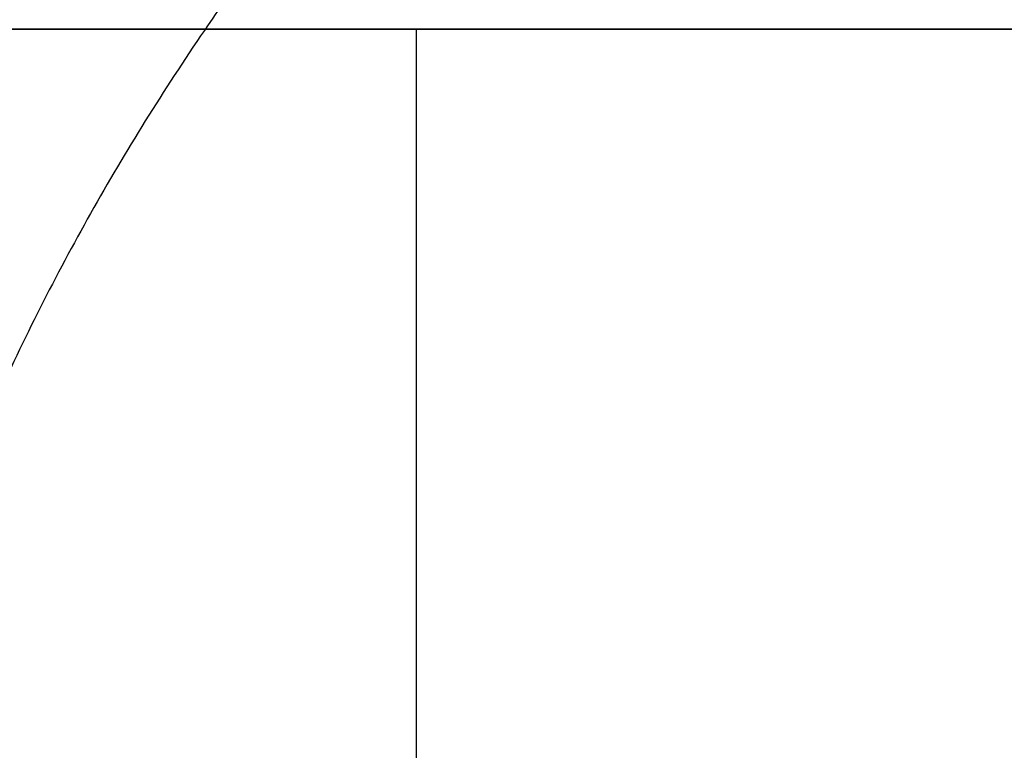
# Model space of a CAD drawing. Header units: millimetres. Extents: x -426 to 406, y -14 to 15.
# Tile 215 of 256: x -315.61 to -310.97, y 3.87 to 7.31. Entities that reach past the tile are written whole.
import ezdxf

# ---------------------------------------------------------------- set-up
doc = ezdxf.new("R2010")
doc.units = ezdxf.units.MM
doc.layers.add('METAL NEGRO', color=7, linetype='Continuous')

msp = doc.modelspace()

# ---------------------------------------------------------------- linework, layer by layer
at = {"layer": 'METAL NEGRO'}
for p, q in [((-319.2404, 7.2699, 1118.081), (-308.2404, 7.2699, 1118.081)), ((-313.7404, -5.7301, 1117.831), (-313.7404, 7.2699, 1117.831)), ((-313.7404, 7.2699, 1118.331), (-313.7404, 7.2699, 1117.831))]:
    msp.add_line(p, q, dxfattribs=at)
msp.add_rational_spline([(-305.25, 12.2699, 16.1603), (-314.6823, 12.2699, 16.1603), (-316.5277, 3.0199, 16.1603)], [1, 0.746414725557, 0.931934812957], degree=2, dxfattribs=at)
for points in [[(-319.2404, 7.2699, 1118.331), (-308.2404, 7.2699, 1118.331)], [(-308.2404, 7.2699, 1117.831), (-319.2404, 7.2699, 1117.831)]]:
    msp.add_open_spline(points, degree=1, dxfattribs=at)

doc.saveas('drawing.dxf')
